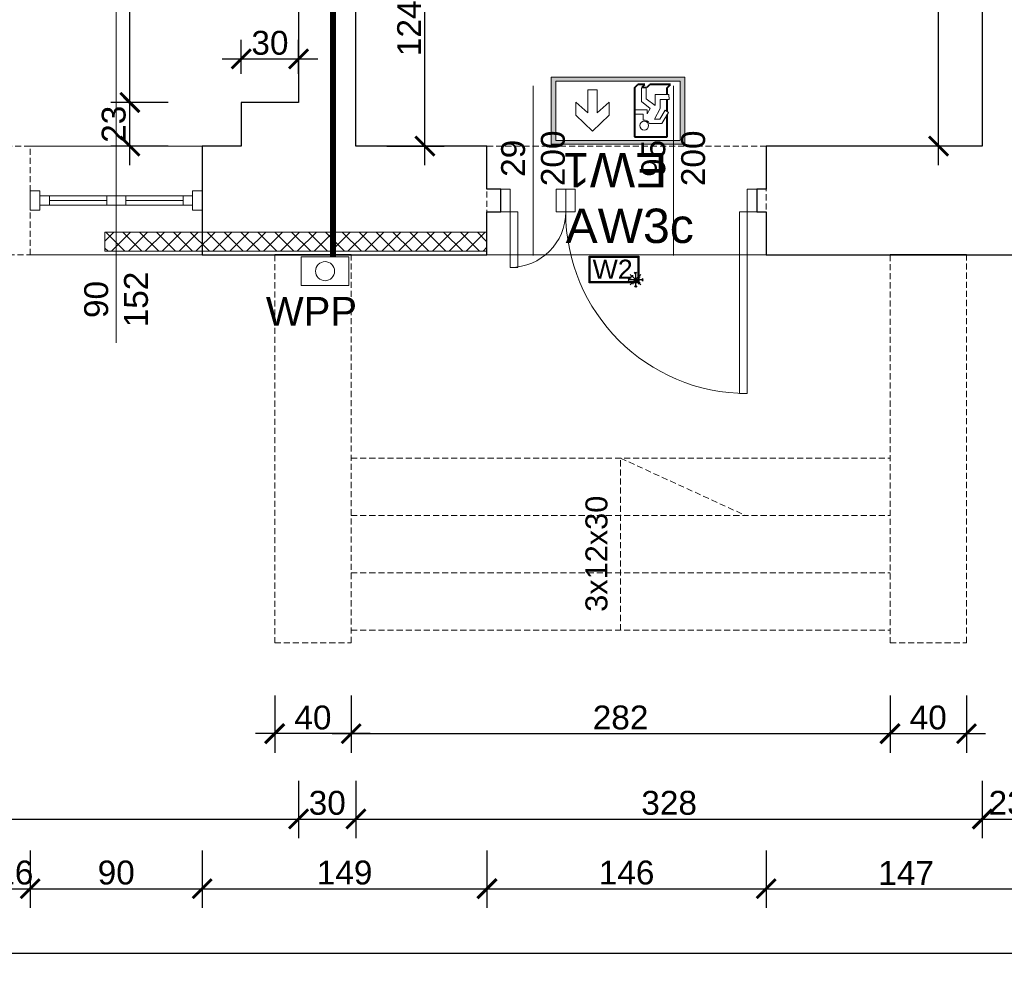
# Model space of a CAD drawing. Header units: millimetres. Extents: x 2709036 to 2756280, y 168165 to 192362.
# Tile 73 of 192: x 2714866 to 2715381, y 190326 to 190824. Entities that reach past the tile are written whole.
import ezdxf

# ---------------------------------------------------------------- set-up
doc = ezdxf.new("R2010")
doc.units = ezdxf.units.MM
doc.header["$MEASUREMENT"] = 0
doc.linetypes.add('ACAD_ISO03W100', pattern=[30, 12, -18])
doc.linetypes.add('HIDDEN2', pattern=[4.7625, 3.175, -1.5875])
for name, color, linetype, lineweight in [('2 - LINIA WIDOKOWA', 251, 'Continuous', 13), ('__MAZ_EKSP_NIEZGODNOŚCI', 1, 'Continuous', 0), ('__MAZ_EKSP_PROJ', 3, 'Continuous', 0), ('__MAZ_OPIS_STOLARKA', 7, 'Continuous', 0), ('__MAZ_SCHODY', 7, 'Continuous', 0), ('__MAZ_STOLARKA DRZWIOWA ISTN', 7, 'Continuous', 9), ('__MAZ_STOLARKA OKIENNA', 7, 'Continuous', 9), ('__MAZ_WYMIARY', 7, 'Continuous', 9), ('__MAZ_ŚCIANY ISTNIEJĄCE', 7, 'Continuous', 30), ('Oświetlenie ewakuacyjne', 3, 'Continuous', 20)]:
    doc.layers.add(name, color=color, linetype=linetype, lineweight=lineweight)
doc.layers.add('6 - OPISY', color=7, linetype='Continuous')
doc.layers.add('Oświetlenie awaryjne', color=1, linetype='Continuous')
doc.styles.add('Arial', font='arial.ttf')
doc.styles.add('Dimensions', font='arial.ttf')
doc.styles.add('Malanow_1_100', font='isocpeur.ttf')
doc.styles.get("Standard").update_dxf_attribs({"font": 'arial.ttf'})
doc.styles.add('styl1', font='arial.ttf')
doc.dimstyles.new('100', dxfattribs={"dimtxt": 10, "dimasz": 10, "dimexe": 18, "dimexo": 15, "dimgap": 9, "dimtad": 1, "dimdec": 1, "dimrnd": 0.5, "dimdsep": 46, "dimtxsty": 'Dimensions', "dimblk": 'ARCHTICK', "dimcen": 9, "dimdle": 10, "dimadec": 1, "dimazin": 2, "dimtfac": 1, "dimtdec": 4, "dimtofl": 0, "dimtmove": 2, "dimatfit": 3, "dimfxl": 1, "dimtolj": 1, "dimtzin": 0, "dimarcsym": 0})

# ---------------------------------------------------------------- blocks, each defined once
blk = doc.blocks.new('_ArchTick')
at = {"color": 0, "linetype": 'ByBlock', "const_width": 0.15}
blk.add_lwpolyline([(-0.5, -0.5), (0.5, 0.5)], dxfattribs=at)
blk = doc.blocks.new('*D874')
at = {"layer": '__MAZ_WYMIARY', "color": 0, "lineweight": -2}
for p, q in [((2714190.68, 190355.69), (2714190.68, 190325.69)), ((2716989.68, 190355.69), (2716989.68, 190325.69)), ((2714180.68, 190335.69), (2716999.68, 190335.69))]:
    blk.add_line(p, q, dxfattribs=at)
at = {"layer": 'Defpoints', "color": 0, "lineweight": 30}
for p in [(2714190.68, 190701.08), (2716989.68, 190701.08), (2716989.68, 190335.69)]:
    blk.add_point(p, dxfattribs=at)
at = {"layer": '__MAZ_WYMIARY', "color": 0, "lineweight": -2, "xscale": 10, "yscale": 10, "zscale": 10, "rotation": 180}
blk.add_blockref('_ArchTick', (2714190.68, 190335.69), dxfattribs=at)
at = {"layer": '__MAZ_WYMIARY', "color": 0, "lineweight": -2, "xscale": 10, "yscale": 10, "zscale": 10}
blk.add_blockref('_ArchTick', (2716989.68, 190335.69), dxfattribs=at)
at = {"layer": '__MAZ_WYMIARY', "color": 0, "lineweight": 5, "insert": (2715590.18, 190344.08), "char_height": 12.5, "attachment_point": 5, "style": 'Arial'}
blk.add_mtext('\\A1;2799', dxfattribs=at)
blk = doc.blocks.new('*D885')
at = {"layer": '__MAZ_WYMIARY', "color": 0, "lineweight": -2}
for p, q in [((2715039.32, 190470.59), (2715039.32, 190440.59)), ((2715321.37, 190470.59), (2715321.37, 190440.59)), ((2715029.32, 190450.59), (2715331.37, 190450.59))]:
    blk.add_line(p, q, dxfattribs=at)
at = {"layer": 'Defpoints', "color": 0, "lineweight": 30}
for p in [(2715039.32, 190498.16), (2715321.37, 190498.16), (2715321.37, 190450.59)]:
    blk.add_point(p, dxfattribs=at)
at = {"layer": '__MAZ_WYMIARY', "color": 0, "lineweight": -2, "xscale": 10, "yscale": 10, "zscale": 10, "rotation": 180}
blk.add_blockref('_ArchTick', (2715039.32, 190450.59), dxfattribs=at)
at = {"layer": '__MAZ_WYMIARY', "color": 0, "lineweight": -2, "xscale": 10, "yscale": 10, "zscale": 10}
blk.add_blockref('_ArchTick', (2715321.37, 190450.59), dxfattribs=at)
at = {"layer": '__MAZ_WYMIARY', "color": 0, "lineweight": 5, "insert": (2715180.34, 190458.97), "char_height": 12.5, "attachment_point": 5, "style": 'Arial'}
blk.add_mtext('\\A1;282', dxfattribs=at)
blk = doc.blocks.new('*D890')
at = {"layer": '__MAZ_WYMIARY', "color": 0, "lineweight": -2}
for p, q in [((2714663.68, 190425.92), (2714663.68, 190395.92)), ((2715011.83, 190425.92), (2715011.83, 190395.92)), ((2714653.68, 190405.92), (2715021.83, 190405.92))]:
    blk.add_line(p, q, dxfattribs=at)
at = {"layer": 'Defpoints', "color": 0, "lineweight": 30}
for p in [(2715011.83, 190780.9), (2714663.68, 190758.08), (2715011.83, 190405.92)]:
    blk.add_point(p, dxfattribs=at)
at = {"layer": '__MAZ_WYMIARY', "color": 0, "lineweight": -2, "xscale": 10, "yscale": 10, "zscale": 10, "rotation": 180}
blk.add_blockref('_ArchTick', (2714663.68, 190405.92), dxfattribs=at)
at = {"layer": '__MAZ_WYMIARY', "color": 0, "lineweight": -2, "xscale": 10, "yscale": 10, "zscale": 10}
blk.add_blockref('_ArchTick', (2715011.83, 190405.92), dxfattribs=at)
at = {"layer": '__MAZ_WYMIARY', "color": 0, "lineweight": 5, "insert": (2714837.76, 190414.31), "char_height": 12.5, "attachment_point": 5, "style": 'Arial'}
blk.add_mtext('\\A1;348', dxfattribs=at)
blk = doc.blocks.new('*D891')
at = {"layer": '__MAZ_WYMIARY', "color": 0, "lineweight": -2}
for p, q in [((2715041.83, 190425.92), (2715041.83, 190395.92)), ((2715369.68, 190425.92), (2715369.68, 190395.92)), ((2715031.83, 190405.92), (2715379.68, 190405.92))]:
    blk.add_line(p, q, dxfattribs=at)
at = {"layer": 'Defpoints', "color": 0, "lineweight": 30}
for p in [(2715041.83, 190780.9), (2715369.68, 190758.08), (2715369.68, 190405.92)]:
    blk.add_point(p, dxfattribs=at)
at = {"layer": '__MAZ_WYMIARY', "color": 0, "lineweight": -2, "xscale": 10, "yscale": 10, "zscale": 10, "rotation": 180}
blk.add_blockref('_ArchTick', (2715041.83, 190405.92), dxfattribs=at)
at = {"layer": '__MAZ_WYMIARY', "color": 0, "lineweight": -2, "xscale": 10, "yscale": 10, "zscale": 10}
blk.add_blockref('_ArchTick', (2715369.68, 190405.92), dxfattribs=at)
at = {"layer": '__MAZ_WYMIARY', "color": 0, "lineweight": 5, "insert": (2715205.76, 190414.31), "char_height": 12.5, "attachment_point": 5, "style": 'Arial'}
blk.add_mtext('\\A1;328', dxfattribs=at)
blk = doc.blocks.new('*D892')
at = {"layer": '__MAZ_WYMIARY', "color": 0, "lineweight": -2}
for p, q in [((2715369.68, 190425.92), (2715369.68, 190395.92)), ((2715392.68, 190425.92), (2715392.68, 190395.92)), ((2715359.68, 190405.92), (2715402.68, 190405.92))]:
    blk.add_line(p, q, dxfattribs=at)
at = {"layer": 'Defpoints', "color": 0, "lineweight": 30}
for p in [(2715369.68, 190758.08), (2715392.68, 190758.08), (2715392.68, 190405.92)]:
    blk.add_point(p, dxfattribs=at)
at = {"layer": '__MAZ_WYMIARY', "color": 0, "lineweight": -2, "xscale": 10, "yscale": 10, "zscale": 10, "rotation": 180}
blk.add_blockref('_ArchTick', (2715369.68, 190405.92), dxfattribs=at)
at = {"layer": '__MAZ_WYMIARY', "color": 0, "lineweight": -2, "xscale": 10, "yscale": 10, "zscale": 10}
blk.add_blockref('_ArchTick', (2715392.68, 190405.92), dxfattribs=at)
at = {"layer": '__MAZ_WYMIARY', "color": 0, "lineweight": 5, "insert": (2715382.68, 190414.31), "char_height": 12.5, "attachment_point": 5, "style": 'Arial'}
blk.add_mtext('\\A1;23', dxfattribs=at)
blk = doc.blocks.new('*D898')
at = {"layer": '__MAZ_WYMIARY', "color": 0, "lineweight": -2}
for p, q in [((2715011.83, 190425.92), (2715011.83, 190395.92)), ((2715041.83, 190425.92), (2715041.83, 190395.92)), ((2715001.83, 190405.92), (2715051.83, 190405.92))]:
    blk.add_line(p, q, dxfattribs=at)
at = {"layer": 'Defpoints', "color": 0, "lineweight": 30}
for p in [(2715011.83, 190780.9), (2715041.83, 190758.08), (2715041.83, 190405.92)]:
    blk.add_point(p, dxfattribs=at)
at = {"layer": '__MAZ_WYMIARY', "color": 0, "lineweight": -2, "xscale": 10, "yscale": 10, "zscale": 10, "rotation": 180}
blk.add_blockref('_ArchTick', (2715011.83, 190405.92), dxfattribs=at)
at = {"layer": '__MAZ_WYMIARY', "color": 0, "lineweight": -2, "xscale": 10, "yscale": 10, "zscale": 10}
blk.add_blockref('_ArchTick', (2715041.83, 190405.92), dxfattribs=at)
at = {"layer": '__MAZ_WYMIARY', "color": 0, "lineweight": 5, "insert": (2715026.83, 190414.31), "char_height": 12.5, "attachment_point": 5, "style": 'Arial'}
blk.add_mtext('\\A1;30', dxfattribs=at)
blk = doc.blocks.new('*D912')
at = {"layer": '__MAZ_WYMIARY', "color": 0, "lineweight": -2}
for p, q in [((2714999.32, 190470.59), (2714999.32, 190440.59)), ((2715039.32, 190470.59), (2715039.32, 190440.59)), ((2715049.32, 190450.59), (2714989.32, 190450.59))]:
    blk.add_line(p, q, dxfattribs=at)
at = {"layer": 'Defpoints', "color": 0, "lineweight": 30}
for p in [(2714999.32, 190498.16), (2715039.32, 190498.16), (2714999.32, 190450.59)]:
    blk.add_point(p, dxfattribs=at)
at = {"layer": '__MAZ_WYMIARY', "color": 0, "lineweight": -2, "xscale": 10, "yscale": 10, "zscale": 10, "rotation": 180}
blk.add_blockref('_ArchTick', (2714999.32, 190450.59), dxfattribs=at)
at = {"layer": '__MAZ_WYMIARY', "color": 0, "lineweight": -2, "xscale": 10, "yscale": 10, "zscale": 10}
blk.add_blockref('_ArchTick', (2715039.32, 190450.59), dxfattribs=at)
at = {"layer": '__MAZ_WYMIARY', "color": 0, "lineweight": 5, "insert": (2715019.32, 190458.97), "char_height": 12.5, "attachment_point": 5, "style": 'Arial'}
blk.add_mtext('\\A1;40', dxfattribs=at)
blk = doc.blocks.new('*D913')
at = {"layer": '__MAZ_WYMIARY', "color": 0, "lineweight": -2}
for p, q in [((2715321.37, 190470.59), (2715321.37, 190440.59)), ((2715361.37, 190470.59), (2715361.37, 190440.59)), ((2715311.37, 190450.59), (2715371.37, 190450.59))]:
    blk.add_line(p, q, dxfattribs=at)
at = {"layer": 'Defpoints', "color": 0, "lineweight": 30}
for p in [(2715321.37, 190498.16), (2715361.37, 190498.16), (2715361.37, 190450.59)]:
    blk.add_point(p, dxfattribs=at)
at = {"layer": '__MAZ_WYMIARY', "color": 0, "lineweight": -2, "xscale": 10, "yscale": 10, "zscale": 10, "rotation": 180}
blk.add_blockref('_ArchTick', (2715321.37, 190450.59), dxfattribs=at)
at = {"layer": '__MAZ_WYMIARY', "color": 0, "lineweight": -2, "xscale": 10, "yscale": 10, "zscale": 10}
blk.add_blockref('_ArchTick', (2715361.37, 190450.59), dxfattribs=at)
at = {"layer": '__MAZ_WYMIARY', "color": 0, "lineweight": 5, "insert": (2715341.37, 190458.97), "char_height": 12.5, "attachment_point": 5, "style": 'Arial'}
blk.add_mtext('\\A1;40', dxfattribs=at)
blk = doc.blocks.new('*D920')
at = {"layer": '__MAZ_WYMIARY', "color": 0, "lineweight": -2}
for p, q in [((2714855.2, 190389.44), (2714855.2, 190359.44)), ((2714871.37, 190389.44), (2714871.37, 190359.44)), ((2714845.2, 190369.44), (2714881.37, 190369.44))]:
    blk.add_line(p, q, dxfattribs=at)
at = {"layer": 'Defpoints', "color": 0, "lineweight": 30}
for p in [(2714855.2, 190701.02), (2714871.37, 190701.02), (2714871.37, 190369.44)]:
    blk.add_point(p, dxfattribs=at)
at = {"layer": '__MAZ_WYMIARY', "color": 0, "lineweight": -2, "xscale": 10, "yscale": 10, "zscale": 10, "rotation": 180}
blk.add_blockref('_ArchTick', (2714855.2, 190369.44), dxfattribs=at)
at = {"layer": '__MAZ_WYMIARY', "color": 0, "lineweight": -2, "xscale": 10, "yscale": 10, "zscale": 10}
blk.add_blockref('_ArchTick', (2714871.37, 190369.44), dxfattribs=at)
at = {"layer": '__MAZ_WYMIARY', "color": 0, "lineweight": 5, "insert": (2714863.29, 190377.83), "char_height": 12.5, "attachment_point": 5, "style": 'Arial'}
blk.add_mtext('\\A1;16', dxfattribs=at)
blk = doc.blocks.new('*D921')
at = {"layer": '__MAZ_WYMIARY', "color": 0, "lineweight": -2}
for p, q in [((2714871.37, 190389.44), (2714871.37, 190359.44)), ((2714961.37, 190389.44), (2714961.37, 190359.44)), ((2714861.37, 190369.44), (2714971.37, 190369.44))]:
    blk.add_line(p, q, dxfattribs=at)
at = {"layer": 'Defpoints', "color": 0, "lineweight": 30}
for p in [(2714871.37, 190700.95), (2714961.37, 190701.08), (2714961.37, 190369.44)]:
    blk.add_point(p, dxfattribs=at)
at = {"layer": '__MAZ_WYMIARY', "color": 0, "lineweight": -2, "xscale": 10, "yscale": 10, "zscale": 10, "rotation": 180}
blk.add_blockref('_ArchTick', (2714871.37, 190369.44), dxfattribs=at)
at = {"layer": '__MAZ_WYMIARY', "color": 0, "lineweight": -2, "xscale": 10, "yscale": 10, "zscale": 10}
blk.add_blockref('_ArchTick', (2714961.37, 190369.44), dxfattribs=at)
at = {"layer": '__MAZ_WYMIARY', "color": 0, "lineweight": 5, "insert": (2714916.37, 190377.83), "char_height": 12.5, "attachment_point": 5, "style": 'Arial'}
blk.add_mtext('\\A1;90', dxfattribs=at)
blk = doc.blocks.new('*D922')
at = {"layer": '__MAZ_WYMIARY', "color": 0, "lineweight": -2}
for p, q in [((2714961.37, 190389.44), (2714961.37, 190359.44)), ((2715110.42, 190389.44), (2715110.42, 190359.44)), ((2714951.37, 190369.44), (2715120.42, 190369.44))]:
    blk.add_line(p, q, dxfattribs=at)
at = {"layer": 'Defpoints', "color": 0, "lineweight": 30}
for p in [(2714961.37, 190701.02), (2715110.42, 190701.02), (2715110.42, 190369.44)]:
    blk.add_point(p, dxfattribs=at)
at = {"layer": '__MAZ_WYMIARY', "color": 0, "lineweight": -2, "xscale": 10, "yscale": 10, "zscale": 10, "rotation": 180}
blk.add_blockref('_ArchTick', (2714961.37, 190369.44), dxfattribs=at)
at = {"layer": '__MAZ_WYMIARY', "color": 0, "lineweight": -2, "xscale": 10, "yscale": 10, "zscale": 10}
blk.add_blockref('_ArchTick', (2715110.42, 190369.44), dxfattribs=at)
at = {"layer": '__MAZ_WYMIARY', "color": 0, "lineweight": 5, "insert": (2715035.9, 190377.83), "char_height": 12.5, "attachment_point": 5, "style": 'Arial'}
blk.add_mtext('\\A1;149', dxfattribs=at)
blk = doc.blocks.new('*D923')
at = {"layer": '__MAZ_WYMIARY', "color": 0, "lineweight": -2}
for p, q in [((2715110.42, 190389.44), (2715110.42, 190359.44)), ((2715256.55, 190389.44), (2715256.55, 190359.44)), ((2715100.42, 190369.44), (2715266.55, 190369.44))]:
    blk.add_line(p, q, dxfattribs=at)
at = {"layer": 'Defpoints', "color": 0, "lineweight": 30}
for p in [(2715110.42, 190700.95), (2715256.55, 190700.95), (2715256.55, 190369.44)]:
    blk.add_point(p, dxfattribs=at)
at = {"layer": '__MAZ_WYMIARY', "color": 0, "lineweight": -2, "xscale": 10, "yscale": 10, "zscale": 10, "rotation": 180}
blk.add_blockref('_ArchTick', (2715110.42, 190369.44), dxfattribs=at)
at = {"layer": '__MAZ_WYMIARY', "color": 0, "lineweight": -2, "xscale": 10, "yscale": 10, "zscale": 10}
blk.add_blockref('_ArchTick', (2715256.55, 190369.44), dxfattribs=at)
at = {"layer": '__MAZ_WYMIARY', "color": 0, "lineweight": 5, "insert": (2715183.48, 190377.83), "char_height": 12.5, "attachment_point": 5, "style": 'Arial'}
blk.add_mtext('\\A1;146', dxfattribs=at)
blk = doc.blocks.new('*D924')
at = {"layer": '__MAZ_WYMIARY', "color": 0, "lineweight": -2}
for p, q in [((2715256.55, 190389.44), (2715256.55, 190359.44)), ((2715403.03, 190389.44), (2715403.03, 190359.44)), ((2715246.55, 190369.44), (2715413.03, 190369.44))]:
    blk.add_line(p, q, dxfattribs=at)
at = {"layer": 'Defpoints', "color": 0, "lineweight": 30}
for p in [(2715256.55, 190700.89), (2715403.03, 190701.08), (2715403.03, 190369.44)]:
    blk.add_point(p, dxfattribs=at)
at = {"layer": '__MAZ_WYMIARY', "color": 0, "lineweight": -2, "xscale": 10, "yscale": 10, "zscale": 10, "rotation": 180}
blk.add_blockref('_ArchTick', (2715256.55, 190369.44), dxfattribs=at)
at = {"layer": '__MAZ_WYMIARY', "color": 0, "lineweight": -2, "xscale": 10, "yscale": 10, "zscale": 10}
blk.add_blockref('_ArchTick', (2715403.03, 190369.44), dxfattribs=at)
at = {"layer": '__MAZ_WYMIARY', "color": 0, "lineweight": 5, "insert": (2715329.79, 190377.72), "char_height": 12.5, "attachment_point": 5, "style": 'Arial'}
blk.add_mtext('\\A1;147', dxfattribs=at)
blk = doc.blocks.new('*D972')
at = {"layer": '__MAZ_WYMIARY', "color": 0, "lineweight": -2}
for p, q in [((2715346.74, 190748.08), (2715346.74, 191018.08)), ((2715354.68, 191008.08), (2715336.74, 191008.08)), ((2715354.68, 190758.08), (2715336.74, 190758.08))]:
    blk.add_line(p, q, dxfattribs=at)
at = {"layer": 'Defpoints', "color": 0, "lineweight": 30}
for p in [(2715346.74, 191008.08), (2715369.68, 191008.08), (2715369.68, 190758.08)]:
    blk.add_point(p, dxfattribs=at)
at = {"layer": '__MAZ_WYMIARY', "color": 0, "lineweight": -2, "xscale": 10, "yscale": 10, "zscale": 10}
for p, rotation in [((2715346.74, 191008.08), 90), ((2715346.74, 190758.08), 270)]:
    blk.add_blockref('_ArchTick', p, dxfattribs=dict(at, rotation=rotation))
at = {"layer": '__MAZ_WYMIARY', "color": 0, "lineweight": 5, "insert": (2715338.36, 190883.08), "char_height": 12.5, "attachment_point": 5, "rotation": 90, "style": 'Arial'}
blk.add_mtext('\\A1;250', dxfattribs=at)
blk = doc.blocks.new('*D1016')
at = {"layer": '__MAZ_WYMIARY', "color": 0, "lineweight": -2}
for p, q in [((2714923.49, 190748.08), (2714923.49, 190790.9)), ((2714943.49, 190780.9), (2714913.49, 190780.9)), ((2714943.49, 190758.08), (2714913.49, 190758.08))]:
    blk.add_line(p, q, dxfattribs=at)
at = {"layer": 'Defpoints', "color": 0, "lineweight": 30}
for p in [(2714923.49, 190780.9), (2714981.83, 190780.9), (2714981.83, 190758.08)]:
    blk.add_point(p, dxfattribs=at)
at = {"layer": '__MAZ_WYMIARY', "color": 0, "lineweight": -2, "xscale": 10, "yscale": 10, "zscale": 10}
for p, rotation in [((2714923.49, 190780.9), 90), ((2714923.49, 190758.08), 270)]:
    blk.add_blockref('_ArchTick', p, dxfattribs=dict(at, rotation=rotation))
at = {"layer": '__MAZ_WYMIARY', "color": 0, "lineweight": 5, "insert": (2714915.11, 190769.49), "char_height": 12.5, "attachment_point": 5, "rotation": 90, "style": 'Arial'}
blk.add_mtext('\\A1;23', dxfattribs=at)
blk = doc.blocks.new('*D1017')
at = {"layer": '__MAZ_WYMIARY', "color": 0, "lineweight": -2}
for p, q in [((2714923.49, 190770.9), (2714923.49, 191011.3)), ((2714943.49, 191001.3), (2714913.49, 191001.3)), ((2714943.49, 190780.9), (2714913.49, 190780.9))]:
    blk.add_line(p, q, dxfattribs=at)
at = {"layer": 'Defpoints', "color": 0, "lineweight": 30}
for p in [(2714923.49, 191001.3), (2715011.83, 191001.3), (2715011.83, 190780.9)]:
    blk.add_point(p, dxfattribs=at)
at = {"layer": '__MAZ_WYMIARY', "color": 0, "lineweight": -2, "xscale": 10, "yscale": 10, "zscale": 10}
for p, rotation in [((2714923.49, 191001.3), 90), ((2714923.49, 190780.9), 270)]:
    blk.add_blockref('_ArchTick', p, dxfattribs=dict(at, rotation=rotation))
at = {"layer": '__MAZ_WYMIARY', "color": 0, "lineweight": 5, "insert": (2714915.22, 190891.1), "char_height": 12.5, "attachment_point": 5, "rotation": 90, "style": 'Arial'}
blk.add_mtext('\\A1;221', dxfattribs=at)
blk = doc.blocks.new('*D1023')
at = {"layer": '__MAZ_WYMIARY', "color": 0, "lineweight": -2}
for p, q in [((2714981.83, 190795.9), (2714981.83, 190813.65)), ((2715011.83, 190795.9), (2715011.83, 190813.65)), ((2714971.83, 190803.65), (2715021.83, 190803.65))]:
    blk.add_line(p, q, dxfattribs=at)
at = {"layer": 'Defpoints', "color": 0, "lineweight": 30}
for p in [(2715011.83, 190803.65), (2714981.83, 190780.9), (2715011.83, 190780.9)]:
    blk.add_point(p, dxfattribs=at)
at = {"layer": '__MAZ_WYMIARY', "color": 0, "lineweight": -2, "xscale": 10, "yscale": 10, "zscale": 10, "rotation": 180}
blk.add_blockref('_ArchTick', (2714981.83, 190803.65), dxfattribs=at)
at = {"layer": '__MAZ_WYMIARY', "color": 0, "lineweight": -2, "xscale": 10, "yscale": 10, "zscale": 10}
blk.add_blockref('_ArchTick', (2715011.83, 190803.65), dxfattribs=at)
at = {"layer": '__MAZ_WYMIARY', "color": 0, "lineweight": 5, "insert": (2714996.83, 190812.04), "char_height": 12.5, "attachment_point": 5, "style": 'Arial'}
blk.add_mtext('\\A1;30', dxfattribs=at)
blk = doc.blocks.new('*D1027')
at = {"layer": '__MAZ_WYMIARY', "color": 0, "lineweight": -2}
for p, q in [((2714833.15, 191093.58), (2714833.15, 190748.08)), ((2714853.15, 191083.58), (2714823.15, 191083.58)), ((2714853.15, 190758.08), (2714823.15, 190758.08))]:
    blk.add_line(p, q, dxfattribs=at)
at = {"layer": 'Defpoints', "color": 0, "lineweight": 30}
for p in [(2714876.49, 191083.58), (2714833.15, 190758.08), (2714876.49, 190758.08)]:
    blk.add_point(p, dxfattribs=at)
at = {"layer": '__MAZ_WYMIARY', "color": 0, "lineweight": -2, "xscale": 10, "yscale": 10, "zscale": 10}
for p, rotation in [((2714833.15, 191083.58), 90), ((2714833.15, 190758.08), 270)]:
    blk.add_blockref('_ArchTick', p, dxfattribs=dict(at, rotation=rotation))
at = {"layer": '__MAZ_WYMIARY', "color": 0, "lineweight": 5, "insert": (2714824.76, 190920.83), "char_height": 12.5, "attachment_point": 5, "rotation": 90, "style": 'Arial'}
blk.add_mtext('\\A1;326', dxfattribs=at)
blk = doc.blocks.new('*D1387')
at = {"layer": '__MAZ_WYMIARY', "color": 0, "lineweight": -2}
for p, q in [((2715077.95, 190748.08), (2715077.95, 190891.36)), ((2715057.95, 190881.36), (2715087.95, 190881.36)), ((2715057.95, 190758.08), (2715087.95, 190758.08))]:
    blk.add_line(p, q, dxfattribs=at)
at = {"layer": 'Defpoints', "color": 0, "lineweight": 30}
for p in [(2715041.83, 190881.36), (2715077.95, 190881.36), (2715041.83, 190758.08)]:
    blk.add_point(p, dxfattribs=at)
at = {"layer": '__MAZ_WYMIARY', "color": 0, "lineweight": -2, "xscale": 10, "yscale": 10, "zscale": 10}
for p, rotation in [((2715077.95, 190881.36), 90), ((2715077.95, 190758.08), 270)]:
    blk.add_blockref('_ArchTick', p, dxfattribs=dict(at, rotation=rotation))
at = {"layer": '__MAZ_WYMIARY', "color": 0, "lineweight": 5, "insert": (2715069.67, 190819.72), "char_height": 12.5, "attachment_point": 5, "rotation": 90, "style": 'Arial'}
blk.add_mtext('\\A1;124', dxfattribs=at)
blk = doc.blocks.new('DG')
at = {"layer": 'Oświetlenie ewakuacyjne', "linetype": 'ByBlock'}
h = blk.add_hatch(color=256, dxfattribs=at)
h.paths.add_polyline_path([(-0.92, 34.23), (69.08, 34.23), (69.08, -0.77), (-0.92, -0.77)])
h.paths.add_polyline_path([(1.54, 32.26), (66.63, 32.26), (66.63, 1.21), (1.54, 1.21)], flags=16)
at = {"layer": 'Oświetlenie ewakuacyjne'}
for p, q in [((12.09, 19.05), (20.78, 27.53)), ((20.78, 27.53), (29.47, 19.05)), ((47.27, 21.68), (47.27, 18.64)), ((57, 23.48), (50.5, 23.49)), ((56.23, 15.6), (53.21, 21.11)), ((53.21, 21.11), (55.91, 21.11)), ((55.91, 21.11), (58.82, 16.48)), ((60.56, 17.65), (57, 23.48)), ((12.09, 12.28), (12.09, 19.05)), ((18.37, 17.8), (12.09, 12.28)), ((18.37, 5.81), (18.37, 17.8)), ((29.47, 12.28), (23.19, 17.8)), ((23.19, 17.8), (23.19, 5.81)), ((29.47, 19.05), (29.47, 12.28)), ((47.27, 18.64), (42.7, 18.64)), ((42.7, 18.64), (42.7, 16.29)), ((42.7, 16.29), (49.38, 16.28)), ((50.94, 15.55), (46.32, 11.89)), ((49.38, 16.28), (49.38, 18.44)), ((49.38, 18.44), (50.94, 15.55)), ((56.23, 10.93), (56.23, 15.6)), ((58.82, 16.48), (60.56, 17.65)), ((46.32, 11.89), (46.32, 4.82)), ((48.88, 10.54), (53.52, 13.99)), ((48.88, 4.82), (48.88, 10.54)), ((53.52, 13.99), (53.51, 8.22)), ((60.79, 10.93), (56.23, 10.93)), ((60.78, 8.22), (60.79, 10.93)), ((23.19, 5.81), (18.37, 5.81)), ((53.51, 8.22), (60.78, 8.22)), ((46.32, 4.82), (48.88, 4.82)), ((46.75, 4.39), (49.31, 4.39))]:
    blk.add_line(p, q, dxfattribs=at)
at = {"layer": 'Oświetlenie ewakuacyjne', "lineweight": 40}
for p, q in [((42.7, 30.38), (59.77, 30.38)), ((42.7, 4.82), (42.7, 30.38)), ((59.77, 30.38), (59.77, 18.95)), ((59.77, 17.11), (59.77, 10.93)), ((59.77, 8.22), (59.77, 4.82)), ((42.7, 4.82), (44.51, 3.02)), ((48.13, 3.02), (44.51, 3.02)), ((46.75, 4.39), (48.13, 3.02)), ((49.31, 4.39), (50.69, 3.02)), ((61.58, 3.02), (50.69, 3.02)), ((59.77, 4.82), (61.58, 3.02))]:
    blk.add_line(p, q, dxfattribs=at)
at = {"layer": 'Oświetlenie ewakuacyjne'}
for points in [[(-0.92, 34.23), (69.08, 34.23), (69.08, -0.77), (-0.92, -0.77)], [(1.54, 32.26), (66.63, 32.26), (66.63, 1.21), (1.54, 1.21)]]:
    blk.add_lwpolyline(points, close=True, dxfattribs=at)
blk.add_circle((47.8, 24.52), 2.34, dxfattribs=at)
blk.add_arc((47.8, 24.52), 2.88, 259.4003, 339.1396, dxfattribs=at)
blk = doc.blocks.new('*U714')
at = {"layer": 'Oświetlenie ewakuacyjne', "color": 1, "linetype": 'ByBlock', "xscale": -1, "rotation": 359.9999999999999}
blk.add_blockref('DG', (69.08, 0.76), dxfattribs=at)
at = {"layer": 'Oświetlenie ewakuacyjne', "insert": (9.21, 57.69), "char_height": 18, "attachment_point": 1, "style": 'Malanow_1_100'}
blk.add_mtext_dynamic_manual_height_columns('{\\fArial|b0|i0|c238|p34;EW1}', width=42.9792, gutter_width=669.53, heights=[0], dxfattribs=at)
blk = doc.blocks.new('*U701')
at = {"layer": 'Oświetlenie awaryjne'}
h = blk.add_hatch(color=256, dxfattribs=at)
h.paths.add_polyline_path([(-13, 7), (13, 7), (13, -7), (-13, -7)])
h.paths.add_polyline_path([(-12.5, 6.5), (12.5, 6.5), (12.5, -6.5), (-12.5, -6.5)], flags=16)
at = {"layer": 'Oświetlenie awaryjne', "linetype": 'ByBlock'}
for p, q in [((-12.5, 6.5), (12.5, 6.5)), ((-12.5, -6.5), (-12.5, 6.5)), ((12.5, 6.5), (12.5, -6.5)), ((12.5, -6.5), (-12.5, -6.5))]:
    blk.add_line(p, q, dxfattribs=at)
at = {"layer": 'Oświetlenie awaryjne', "color": 7, "linetype": 'ByBlock'}
for p, q in [((8.19, -5.32), (7.36, -4.68)), ((8.5, -2.57), (11.25, -5.32)), ((9.87, -3.94), (8.83, -3.81)), ((9.87, -3.94), (9.74, -2.9)), ((11.25, -2.26), (10.61, -1.43)), ((11.25, -1.43), (11.25, -9.21)), ((11.25, -2.26), (11.89, -1.43)), ((11.25, -5.32), (14, -2.57)), ((12.63, -3.94), (12.76, -2.9)), ((12.63, -3.94), (13.67, -3.81)), ((14.31, -5.32), (15.14, -4.68)), ((7.36, -5.32), (15.14, -5.32)), ((8.19, -5.32), (7.36, -5.96)), ((8.5, -8.07), (11.25, -5.32)), ((9.87, -6.7), (8.83, -6.83)), ((9.87, -6.7), (9.74, -7.74)), ((11.25, -8.38), (10.61, -9.21)), ((11.25, -5.32), (14, -8.07)), ((11.25, -8.38), (11.89, -9.21)), ((12.63, -6.7), (13.67, -6.83)), ((12.63, -6.7), (12.76, -7.74)), ((14.31, -5.32), (15.14, -5.96))]:
    blk.add_line(p, q, dxfattribs=at)
at = {"layer": 'Oświetlenie awaryjne', "linetype": 'ByBlock'}
blk.add_lwpolyline([(-13, 7), (13, 7), (13, -7), (-13, -7)], close=True, dxfattribs=at)
at = {"layer": 'Oświetlenie awaryjne', "attachment_point": 1, "style": 'Malanow_1_100'}
for s, insert, char_height in [('{\\fArial|b0|i0|c238|p34;AW3\\C5;c}', (-25.34, 31.85), 18), ('{\\fArial|b0|i0|c238|p34;W2}', (-11.23, 5.13), 10)]:
    blk.add_mtext_dynamic_manual_height_columns(s, width=42.9792, gutter_width=669.53, heights=[0], dxfattribs=dict(at, insert=insert, char_height=char_height))

msp = doc.modelspace()

# ---------------------------------------------------------------- hatches: boundary and pattern name
at = {"layer": '__MAZ_EKSP_NIEZGODNOŚCI', "ltscale": 0.01}
h = msp.add_hatch(dxfattribs=at)
h.set_pattern_fill('ANSI37', color=252, scale=50)
h.set_pattern_definition([(45, (55864.465, 11874.8315), (-4.419417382, 4.419417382), []), (135, (55864.465, 11874.8315), (-4.419417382, -4.419417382), [])])
h.paths.add_polyline_path([(2714910.42, 190713.03), (2715110.42, 190713.03), (2715110.42, 190703.03), (2714910.42, 190703.03)])

# ---------------------------------------------------------------- linework, layer by layer
at = {"layer": '2 - LINIA WIDOKOWA', "color": 252, "linetype": 'Continuous', "ltscale": 5}
msp.add_line((2715110.42, 190701.08), (2715256.55, 190701.08), dxfattribs=at)
msp.add_lwpolyline([(2715038.18, 190685.1), (2715013.18, 190685.1), (2715013.18, 190700.1), (2715038.18, 190700.1)], close=True, dxfattribs=at)
msp.add_circle((2715025.68, 190692.6), 5, dxfattribs=at)
at = {"layer": '__MAZ_EKSP_NIEZGODNOŚCI', "color": 252}
msp.add_lwpolyline([(2714910.42, 190713.03), (2715110.42, 190713.03), (2715110.42, 190703.03), (2714910.42, 190703.03)], close=True, dxfattribs=at)
at = {"layer": '__MAZ_EKSP_PROJ', "linetype": 'ACAD_ISO03W100', "const_width": 3}
msp.add_lwpolyline([(2715029.84, 190700.1), (2715029.84, 191211.56), (2714869.37, 191211.56), (2714869.37, 191328.58), (2714508.27, 191328.58)], dxfattribs=at)
at = {"layer": '__MAZ_OPIS_STOLARKA', "color": 252}
for points in [[(2714916.37, 190655.07), (2714916.37, 190840.38)], [(2715134.58, 190700.82), (2715134.58, 190789.54)], [(2715207.97, 190700.82), (2715207.97, 190789.54)]]:
    msp.add_lwpolyline(points, dxfattribs=at)
at = {"layer": '__MAZ_SCHODY', "color": 252, "linetype": 'HIDDEN2', "lineweight": 5}
for p, q in [((2714871.37, 190758.08), (2714855.2, 190758.08)), ((2714871.37, 190701.08), (2714871.37, 190758.08)), ((2714961.37, 190758.08), (2714871.37, 190758.08)), ((2714855.2, 190701.08), (2714871.37, 190701.08)), ((2714871.37, 190701.08), (2714961.37, 190701.08)), ((2714999.32, 190701.08), (2714999.32, 190498.16)), ((2715039.32, 190498.16), (2715039.32, 190701.08)), ((2715321.37, 190701.08), (2715321.37, 190498.16)), ((2715361.37, 190498.16), (2715361.37, 190701.08)), ((2715039.32, 190594.75), (2715321.37, 190594.75)), ((2715039.32, 190564.75), (2715321.37, 190564.75)), ((2715039.32, 190534.75), (2715321.37, 190534.75)), ((2715039.32, 190504.75), (2715321.37, 190504.75)), ((2714999.32, 190498.16), (2715039.32, 190498.16)), ((2715321.37, 190498.16), (2715361.37, 190498.16))]:
    msp.add_line(p, q, dxfattribs=at)
msp.add_lwpolyline([(2715110.42, 190701.08), (2715256.55, 190701.08), (2715256.55, 190758.08), (2715110.42, 190758.08)], close=True, dxfattribs=at)
msp.add_lwpolyline([(2715180.34, 190504.75), (2715180.34, 190594.75), (2715245.74, 190564.75)], dxfattribs=at)
at = {"layer": '__MAZ_STOLARKA DRZWIOWA ISTN', "color": 252, "linetype": 'Continuous'}
for points in [[(2715122.63, 190735.58), (2715117.63, 190735.58), (2715117.63, 190723.58), (2715122.63, 190723.58)], [(2715151.63, 190735.58), (2715146.63, 190735.58), (2715146.63, 190723.58), (2715151.63, 190723.58)], [(2715151.63, 190735.58), (2715156.63, 190735.58), (2715156.63, 190723.58), (2715151.63, 190723.58)], [(2715246.63, 190735.58), (2715251.63, 190735.58), (2715251.63, 190723.58), (2715246.63, 190723.58)], [(2715122.63, 190723.58), (2715126.63, 190723.58), (2715126.63, 190694.58), (2715122.63, 190694.58)], [(2715246.63, 190723.58), (2715242.63, 190723.58), (2715242.63, 190628.58), (2715246.63, 190628.58)]]:
    msp.add_lwpolyline(points, close=True, dxfattribs=at)
at = {"layer": '__MAZ_STOLARKA DRZWIOWA ISTN', "color": 252, "linetype": 'Continuous', "extrusion": (0, 0, -1)}
msp.add_arc((-2715122.63, 190723.58), 29, 180, 270, dxfattribs=at)
at = {"layer": '__MAZ_STOLARKA DRZWIOWA ISTN', "color": 252, "linetype": 'Continuous'}
msp.add_arc((2715246.63, 190723.58), 95, 180, 270, dxfattribs=at)
at = {"layer": '__MAZ_STOLARKA OKIENNA', "color": 252, "linetype": 'Continuous'}
for p, q in [((2714871.37, 190758.08), (2714961.37, 190758.08)), ((2714881.37, 190727.08), (2714881.37, 190732.08)), ((2714911.37, 190727.08), (2714911.37, 190732.08)), ((2714921.37, 190727.08), (2714921.37, 190732.08)), ((2714951.37, 190727.08), (2714951.37, 190732.08)), ((2714881.37, 190729.58), (2714911.37, 190729.58)), ((2714951.37, 190729.58), (2714921.37, 190729.58)), ((2714871.37, 190701.08), (2714961.37, 190701.08))]:
    msp.add_line(p, q, dxfattribs=at)
for points in [[(2714876.37, 190734.58), (2714871.37, 190734.58), (2714871.37, 190724.58), (2714876.37, 190724.58)], [(2714876.37, 190727.08), (2714876.37, 190732.08), (2714916.37, 190732.08), (2714916.37, 190727.08)], [(2714956.37, 190727.08), (2714956.37, 190732.08), (2714916.37, 190732.08), (2714916.37, 190727.08)], [(2714956.37, 190734.58), (2714961.37, 190734.58), (2714961.37, 190724.58), (2714956.37, 190724.58)]]:
    msp.add_lwpolyline(points, close=True, dxfattribs=at)
at = {"layer": '__MAZ_ŚCIANY ISTNIEJĄCE', "color": 252, "ltscale": 15}
for p, q in [((2715369.68, 191008.08), (2715369.68, 190758.08)), ((2715011.83, 190881.36), (2715011.83, 190780.9)), ((2715041.83, 190774.9), (2715041.83, 190881.36)), ((2715011.83, 190780.9), (2714981.83, 190780.9)), ((2714981.83, 190780.9), (2714981.83, 190758.08)), ((2715041.83, 190758.08), (2715041.83, 190774.9)), ((2714961.37, 190758.08), (2714961.37, 190701.08)), ((2714981.83, 190758.08), (2714961.37, 190758.08)), ((2715110.42, 190758.08), (2715041.83, 190758.08)), ((2715110.42, 190735.58), (2715110.42, 190758.08)), ((2715369.68, 190758.08), (2715256.55, 190758.08)), ((2715256.55, 190758.08), (2715256.55, 190735.58)), ((2715117.63, 190735.58), (2715110.42, 190735.58)), ((2715117.63, 190723.58), (2715117.63, 190735.58)), ((2715251.63, 190735.58), (2715251.63, 190723.58)), ((2715256.55, 190735.58), (2715251.63, 190735.58)), ((2715110.42, 190701.08), (2715110.42, 190723.58)), ((2715110.42, 190723.58), (2715117.63, 190723.58)), ((2715251.63, 190723.58), (2715256.55, 190723.58)), ((2715256.55, 190723.58), (2715256.55, 190701.08)), ((2714961.37, 190701.08), (2715110.42, 190701.08)), ((2715039.32, 190701.08), (2714999.32, 190701.08)), ((2715256.55, 190701.08), (2715403.03, 190701.08)), ((2715361.37, 190701.08), (2715321.37, 190701.08))]:
    msp.add_line(p, q, dxfattribs=at)

# ---------------------------------------------------------------- block references
at = {"layer": 'Oświetlenie awaryjne', "linetype": 'ByBlock'}
msp.add_blockref('*U701', (2715176.94, 190693.5), dxfattribs=at)
at = {"layer": 'Oświetlenie ewakuacyjne', "linetype": 'ByBlock', "rotation": 180}
msp.add_blockref('*U714', (2715213.98, 190794.1), dxfattribs=at)

# ---------------------------------------------------------------- texts
at = {"layer": '6 - OPISY', "color": 252, "insert": (2715042.42, 190679.12), "char_height": 15, "attachment_point": 3}
msp.add_mtext_dynamic_manual_height_columns('WPP', width=62.9125, gutter_width=12.5, heights=[61.2], dxfattribs=at)
at = {"layer": '__MAZ_OPIS_STOLARKA', "color": 252, "char_height": 12.5, "width": 38.3096, "attachment_point": 5, "rotation": 90, "style": 'styl1'}
for s, insert in [('\\pxqc;29\\P200', (2715134.58, 190751.66)), ('\\pxqc;95\\P200', (2715207.97, 190751.66)), ('90\\P152', (2714916.37, 190677.79))]:
    msp.add_mtext(s, dxfattribs=dict(at, insert=insert))
at = {"layer": '__MAZ_SCHODY', "color": 252, "linetype": 'HIDDEN2', "lineweight": 5, "style": 'styl1'}
msp.add_text('3x12x30', height=11.5, rotation=90, dxfattribs=at).set_placement((2715173.45, 190514.37))

# ---------------------------------------------------------------- dimensions: what is measured, and where the dimension line sits
at = {"layer": '__MAZ_WYMIARY', "color": 252, "lineweight": 5}
for base, p1, p2, picture, middle in [((2714833.14544187, 190758.0778375), (2714876.49332883, 191083.5778375), (2714876.49332883, 190758.0778375), '*D1027', (2714824.75901622, 190920.8278375)), ((2715346.74, 191008.08), (2715369.68, 190758.08), (2715369.68, 191008.08), '*D972', (2715338.36, 190883.08)), ((2714923.49, 191001.3), (2715011.83, 190780.9), (2715011.83, 191001.3), '*D1017', (2714915.22, 190891.1)), ((2715077.95, 190881.36), (2715041.83, 190758.08), (2715041.83, 190881.36), '*D1387', (2715069.67, 190819.72)), ((2714923.49, 190780.9), (2714981.83, 190758.08), (2714981.83, 190780.9), '*D1016', (2714915.11, 190769.49))]:
    dim = msp.add_linear_dim(base=base, p1=p1, p2=p2, angle=90, dimstyle='100', override={"dimtxt": 12.5, "dimexe": 10, "dimgap": 2, "dimdec": 0, "dimtxsty": 'Arial', "dimtmove": 1, "dimfxl": 20, "dimfxlon": 1}, dxfattribs=at)
    dim.commit()
    dim.dimension.update_dxf_attribs({"geometry": picture, "text_midpoint": middle})
for base, p1, p2, picture, middle in [((2715011.83, 190803.65), (2714981.83, 190780.9), (2715011.83, 190780.9), '*D1023', (2714996.83, 190812.04)), ((2715011.83, 190405.92), (2714663.68, 190758.08), (2715011.83, 190780.9), '*D890', (2714837.76, 190414.31)), ((2715041.83, 190405.92), (2715011.83, 190780.9), (2715041.83, 190758.08), '*D898', (2715026.83, 190414.31)), ((2715369.68, 190405.92), (2715041.83, 190780.9), (2715369.68, 190758.08), '*D891', (2715205.76, 190414.31)), ((2716989.68, 190335.69), (2714190.68, 190701.08), (2716989.68, 190701.08), '*D874', (2715590.18, 190344.08)), ((2714961.37, 190369.44), (2714871.37, 190700.95), (2714961.37, 190701.08), '*D921', (2714916.37, 190377.83)), ((2715110.42, 190369.44), (2714961.37, 190701.02), (2715110.42, 190701.02), '*D922', (2715035.9, 190377.83)), ((2715256.55, 190369.44), (2715110.42, 190700.95), (2715256.55, 190700.95), '*D923', (2715183.48, 190377.83)), ((2715403.03, 190369.44), (2715256.55, 190700.89), (2715403.03, 190701.08), '*D924', (2715329.79, 190377.72)), ((2714999.32, 190450.59), (2715039.32, 190498.16), (2714999.32, 190498.16), '*D912', (2715019.32, 190458.97)), ((2715321.37, 190450.59), (2715039.32, 190498.16), (2715321.37, 190498.16), '*D885', (2715180.34, 190458.97)), ((2715361.37, 190450.59), (2715321.37, 190498.16), (2715361.37, 190498.16), '*D913', (2715341.37, 190458.97))]:
    dim = msp.add_linear_dim(base=base, p1=p1, p2=p2, dimstyle='100', override={"dimtxt": 12.5, "dimexe": 10, "dimgap": 2, "dimdec": 0, "dimtxsty": 'Arial', "dimtmove": 1, "dimfxl": 20, "dimfxlon": 1}, dxfattribs=at)
    dim.commit()
    dim.dimension.update_dxf_attribs({"geometry": picture, "text_midpoint": middle})
for base, p1, p2, picture, middle in [((2715392.68, 190405.92), (2715369.68, 190758.08), (2715392.68, 190758.08), '*D892', (2715382.68, 190405.92)), ((2714871.37, 190369.44), (2714855.2, 190701.02), (2714871.37, 190701.02), '*D920', (2714863.29, 190369.44))]:
    dim = msp.add_linear_dim(base=base, p1=p1, p2=p2, dimstyle='100', override={"dimtxt": 12.5, "dimexe": 10, "dimgap": 2, "dimdec": 0, "dimtxsty": 'Arial', "dimtmove": 1, "dimfxl": 20, "dimfxlon": 1}, dxfattribs=at)
    dim.commit()
    dim.dimension.update_dxf_attribs({"geometry": picture, "text_midpoint": middle, "dimtype": 160})

doc.saveas('drawing.dxf')
